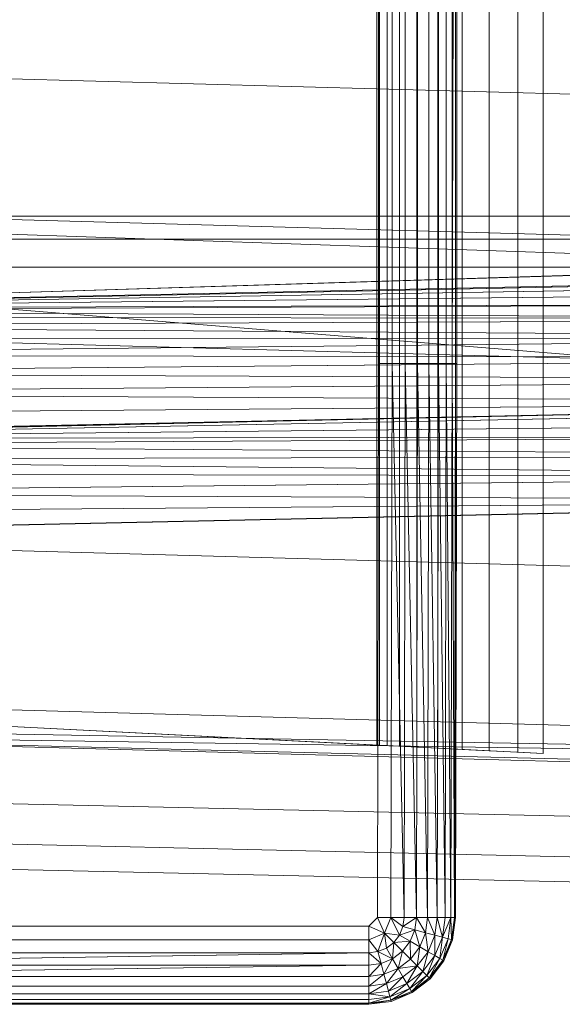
# Model space of a CAD drawing. Header units: metres. Extents: x 391.1 to 427.5, y 12.7 to 28.4.
# Tile 51 of 139: x 407.6441 to 407.7355, y 26.1113 to 26.2773. Entities that reach past the tile are written whole.
import ezdxf

# ---------------------------------------------------------------- set-up
doc = ezdxf.new("R2010")
doc.units = ezdxf.units.M
doc.layers.add('A-DETL-____-MBND', color=7, linetype='Continuous', lineweight=18)
doc.layers.add('A-GENM-____-OTLN', color=7, linetype='Continuous', lineweight=18)

# ---------------------------------------------------------------- blocks, each defined once
blk = doc.blocks.new('Family - LONDR55-XX_ZZ-ARQ-CAA-M3D-Londres55-154724-04_TEL_P1')
at = {"layer": 'A-DETL-____-MBND', "color": 253, "true_color": 0xaaaaaa}
for p, q in [((0.38104, 0.40776), (0.37392, 0.72725)), ((0.38104, 0.40776), (0.37392, 0.72725)), ((0.38526, 0.40793), (0.37814, 0.72747)), ((0.38526, 0.40793), (0.37814, 0.72747)), ((0.24439, 0.7262), (0.25847, 0.21652)), ((0.26816, 0.7262), (0.28224, 0.21652)), ((0.28568, 0.7262), (0.26951, 0.2042)), ((0.26951, 0.2042), (0.28565, 0.7256)), ((0.26951, 0.2042), (0.28565, 0.7256)), ((0.27003, 0.72561), (0.27003, 0.44571)), ((0.27003, 0.72561), (0.27965, 0.44571)), ((0.27003, 0.72561), (0.27003, 0.44571)), ((0.27003, 0.72561), (0.27965, 0.44571)), ((0.27003, 0.72561), (0.27003, 0.44571)), ((0.27003, 0.72561), (0.27003, 0.44571)), ((0.27003, 0.21593), (0.28565, 0.7256)), ((0.27003, 0.21593), (0.28565, 0.7256)), ((0.27392, 0.72561), (0.27392, 0.44571)), ((0.27392, 0.72561), (0.27392, 0.44571)), ((0.27859, 0.72561), (0.27859, 0.44571)), ((0.27859, 0.72561), (0.30126, 0.44572)), ((0.27859, 0.72561), (0.27859, 0.44571)), ((0.27859, 0.72561), (0.30126, 0.44572)), ((0.28565, 0.7256), (0.27965, 0.44571)), ((0.27965, 0.44571), (0.28565, 0.7256)), ((0.28565, 0.7256), (0.27965, 0.44571)), ((0.27965, 0.44571), (0.28565, 0.7256)), ((0.28565, 0.7256), (0.27996, 0.44571)), ((0.27996, 0.44571), (0.28565, 0.7256)), ((0.28565, 0.7256), (0.28094, 0.44571)), ((0.28094, 0.44571), (0.28565, 0.7256)), ((0.28565, 0.7256), (0.28254, 0.44571)), ((0.28254, 0.44571), (0.28565, 0.7256)), ((0.28565, 0.7256), (0.28471, 0.44571)), ((0.28471, 0.44571), (0.28565, 0.7256)), ((0.28471, 0.44571), (0.28596, 0.7256)), ((0.28471, 0.44571), (0.28596, 0.7256)), ((0.28596, 0.7256), (0.28739, 0.44571)), ((0.28596, 0.7256), (0.28739, 0.44571)), ((0.28694, 0.7256), (0.28739, 0.44571)), ((0.28694, 0.7256), (0.28739, 0.44571)), ((0.28854, 0.7256), (0.28739, 0.44571)), ((0.28739, 0.44571), (0.28854, 0.7256)), ((0.28854, 0.7256), (0.29049, 0.44571)), ((0.28854, 0.7256), (0.29049, 0.44571)), ((0.28891, 0.7262), (0.30299, 0.21652)), ((0.29071, 0.7256), (0.29049, 0.44571)), ((0.29049, 0.44571), (0.29071, 0.7256)), ((0.29049, 0.44571), (0.29339, 0.7256)), ((0.29049, 0.44571), (0.29339, 0.7256)), ((0.29339, 0.7256), (0.29392, 0.44571)), ((0.29339, 0.7256), (0.29392, 0.44571)), ((0.29649, 0.7256), (0.29392, 0.44571)), ((0.29392, 0.44571), (0.29649, 0.7256)), ((0.29649, 0.7256), (0.29758, 0.44571)), ((0.29649, 0.7256), (0.29758, 0.44571)), ((0.29992, 0.7256), (0.29758, 0.44571)), ((0.29758, 0.44571), (0.29992, 0.7256)), ((0.29992, 0.7256), (0.30135, 0.44571)), ((0.29992, 0.7256), (0.30135, 0.44571)), ((0.3076, 0.72555), (0.30126, 0.44572)), ((0.30126, 0.44572), (0.3076, 0.72555)), ((0.30749, 0.7262), (0.30135, 0.44571)), ((0.30358, 0.7256), (0.30135, 0.44571)), ((0.30135, 0.44571), (0.30358, 0.7256)), ((0.30135, 0.44571), (0.30735, 0.7256)), ((0.30135, 0.44571), (0.30735, 0.7256)), ((0.3076, 0.72555), (0.30226, 0.44566)), ((0.30226, 0.44566), (0.3076, 0.72555)), ((0.3076, 0.72555), (0.30471, 0.44566)), ((0.30471, 0.44566), (0.3076, 0.72555)), ((0.3076, 0.72555), (0.30715, 0.44566)), ((0.30715, 0.44566), (0.3076, 0.72555)), ((0.30715, 0.44566), (0.3086, 0.72555)), ((0.30715, 0.44566), (0.3086, 0.72555)), ((0.3086, 0.72555), (0.31043, 0.44566)), ((0.3086, 0.72555), (0.31043, 0.44566)), ((0.31105, 0.72555), (0.31043, 0.44566)), ((0.31043, 0.44566), (0.31105, 0.72555)), ((0.31105, 0.72555), (0.31384, 0.44566)), ((0.31105, 0.72555), (0.31384, 0.44566)), ((0.31349, 0.72555), (0.31384, 0.44566)), ((0.31349, 0.72555), (0.31384, 0.44566)), ((0.31677, 0.72555), (0.31384, 0.44566)), ((0.31384, 0.44566), (0.31677, 0.72555)), ((0.31677, 0.72555), (0.31794, 0.44566)), ((0.31677, 0.72555), (0.31794, 0.44566)), ((0.32408, 0.7262), (0.31794, 0.44566)), ((0.32019, 0.72555), (0.31794, 0.44566)), ((0.31794, 0.44566), (0.32019, 0.72555)), ((0.31794, 0.44566), (0.32395, 0.72555)), ((0.31794, 0.44566), (0.32395, 0.72555)), ((0.32395, 0.7262), (0.33803, 0.21652)), ((0.35083, 0.7262), (0.36491, 0.21652)), ((0.35578, 0.7262), (0.36491, 0.21652)), ((0.35697, 0.7262), (0.36491, 0.21652)), ((0.35697, 0.7262), (0.36986, 0.21652)), ((0.35697, 0.7262), (0.37104, 0.21652)), ((0.3742, 0.40749), (0.36709, 0.72691)), ((0.3742, 0.40749), (0.36709, 0.72691)), ((0.3592, 0.57586), (0.35226, 0.71226)), ((0.35226, 0.71226), (0.36063, 0.54781)), ((0.38973, 0.71226), (0.38973, 0.57723)), ((0.38973, 0.71226), (0.38973, 0.57723)), ((0.38973, 0.71226), (0.38973, 0.57723)), ((0.39201, 0.71226), (0.39201, 0.57723)), ((0.39201, 0.71226), (0.39201, 0.57723)), ((0.39201, 0.71226), (0.39201, 0.57723)), ((0.39423, 0.71226), (0.39423, 0.57723)), ((0.39423, 0.71226), (0.39423, 0.57723)), ((0.39423, 0.71226), (0.39423, 0.57723)), ((0.39631, 0.71226), (0.39423, 0.57723)), ((0.39423, 0.57723), (0.39631, 0.71226)), ((0.39631, 0.71226), (0.39631, 0.57723)), ((0.39631, 0.71226), (0.39631, 0.57723)), ((0.39631, 0.71226), (0.39631, 0.57723)), ((0.39819, 0.71226), (0.39631, 0.57723)), ((0.39631, 0.57723), (0.39819, 0.71226)), ((0.39819, 0.71226), (0.39819, 0.57723)), ((0.39819, 0.71226), (0.39819, 0.57723)), ((0.39819, 0.71226), (0.39819, 0.57723)), ((0.39982, 0.71226), (0.39982, 0.57723)), ((0.39982, 0.71226), (0.39982, 0.57723)), ((0.39982, 0.71226), (0.39982, 0.57723)), ((0.40114, 0.71226), (0.40114, 0.57723)), ((0.40114, 0.71226), (0.40114, 0.57723)), ((0.40114, 0.71226), (0.40114, 0.57723)), ((0.40211, 0.71226), (0.40211, 0.57723)), ((0.40211, 0.71226), (0.40211, 0.57723)), ((0.40211, 0.71226), (0.40211, 0.57723)), ((0.40271, 0.71226), (0.40271, 0.57723)), ((0.40271, 0.71226), (0.40271, 0.57723)), ((0.40271, 0.71226), (0.40271, 0.57723)), ((0.40291, 0.71226), (0.40291, 0.57723)), ((0.40291, 0.71226), (0.40291, 0.57723)), ((0.40291, 0.71226), (0.40291, 0.57723)), ((0.40291, 0.71226), (0.40291, 0.57723)), ((0.38973, 0.57723), (0.38826, 0.57576)), ((0.38826, 0.57576), (0.38973, 0.57723)), ((0.38826, 0.57576), (0.38973, 0.57723)), ((0.38973, 0.57723), (0.39091, 0.57458)), ((0.38973, 0.57723), (0.39201, 0.57723)), ((0.38973, 0.57723), (0.39091, 0.57458)), ((0.38973, 0.57723), (0.39201, 0.57723)), ((0.39201, 0.57723), (0.39091, 0.57458)), ((0.39091, 0.57458), (0.39201, 0.57723)), ((0.39201, 0.57723), (0.39402, 0.57569)), ((0.39201, 0.57723), (0.39423, 0.57723)), ((0.39201, 0.57723), (0.39402, 0.57569)), ((0.39201, 0.57723), (0.39423, 0.57723)), ((0.39201, 0.57723), (0.39402, 0.57569)), ((0.39201, 0.57723), (0.39423, 0.57723)), ((0.39423, 0.57723), (0.39402, 0.57569)), ((0.39423, 0.57723), (0.39402, 0.57569)), ((0.39402, 0.57569), (0.39423, 0.57723)), ((0.39423, 0.57723), (0.39631, 0.57723)), ((0.39423, 0.57723), (0.39603, 0.57515)), ((0.39423, 0.57723), (0.39631, 0.57723)), ((0.39423, 0.57723), (0.39603, 0.57515)), ((0.39423, 0.57723), (0.39631, 0.57723)), ((0.39631, 0.57723), (0.39603, 0.57515)), ((0.39631, 0.57723), (0.39603, 0.57515)), ((0.39603, 0.57515), (0.39631, 0.57723)), ((0.39603, 0.57515), (0.39819, 0.57723)), ((0.39603, 0.57515), (0.39819, 0.57723)), ((0.39631, 0.57723), (0.39819, 0.57723)), ((0.39631, 0.57723), (0.39819, 0.57723)), ((0.39631, 0.57723), (0.39819, 0.57723)), ((0.39819, 0.57723), (0.39785, 0.57466)), ((0.39819, 0.57723), (0.39785, 0.57466)), ((0.39785, 0.57466), (0.39819, 0.57723)), ((0.39785, 0.57466), (0.39982, 0.57723)), ((0.39785, 0.57466), (0.39982, 0.57723)), ((0.39819, 0.57723), (0.39982, 0.57723)), ((0.39819, 0.57723), (0.39982, 0.57723)), ((0.39819, 0.57723), (0.39982, 0.57723)), ((0.39982, 0.57723), (0.39942, 0.57424)), ((0.39982, 0.57723), (0.39942, 0.57424)), ((0.39942, 0.57424), (0.39982, 0.57723)), ((0.39942, 0.57424), (0.40114, 0.57723)), ((0.39942, 0.57424), (0.40114, 0.57723)), ((0.39982, 0.57723), (0.40114, 0.57723)), ((0.39982, 0.57723), (0.40114, 0.57723)), ((0.39982, 0.57723), (0.40114, 0.57723)), ((0.40114, 0.57723), (0.4007, 0.5739)), ((0.40114, 0.57723), (0.4007, 0.5739)), ((0.4007, 0.5739), (0.40114, 0.57723)), ((0.40114, 0.57723), (0.40211, 0.57723)), ((0.40114, 0.57723), (0.40164, 0.57365)), ((0.40114, 0.57723), (0.40211, 0.57723)), ((0.40114, 0.57723), (0.40211, 0.57723)), ((0.40114, 0.57723), (0.40164, 0.57365)), ((0.40211, 0.57723), (0.40164, 0.57365)), ((0.40211, 0.57723), (0.40164, 0.57365)), ((0.40164, 0.57365), (0.40211, 0.57723)), ((0.40164, 0.57365), (0.40271, 0.57723)), ((0.40164, 0.57365), (0.40271, 0.57723)), ((0.40211, 0.57723), (0.40271, 0.57723)), ((0.40211, 0.57723), (0.40271, 0.57723)), ((0.40211, 0.57723), (0.40271, 0.57723)), ((0.40271, 0.57723), (0.40221, 0.57349)), ((0.40271, 0.57723), (0.40221, 0.57349)), ((0.40221, 0.57349), (0.40291, 0.57723)), ((0.40221, 0.57349), (0.40271, 0.57723)), ((0.40221, 0.57349), (0.40291, 0.57723)), ((0.40291, 0.57723), (0.40241, 0.57344)), ((0.40291, 0.57723), (0.40241, 0.57344)), ((0.40291, 0.57723), (0.40241, 0.57344)), ((0.40291, 0.57723), (0.40241, 0.57344)), ((0.40271, 0.57723), (0.40291, 0.57723)), ((0.40271, 0.57723), (0.40291, 0.57723)), ((0.40271, 0.57723), (0.40291, 0.57723)), ((0.35923, 0.57542), (0.04191, 0.57542)), ((0.3592, 0.57586), (0.04193, 0.57586)), ((0.10805, 0.57556), (0.29485, 0.57556)), ((0.10805, 0.57556), (0.29485, 0.57556)), ((0.10805, 0.57556), (0.29485, 0.57556)), ((0.29485, 0.57556), (0.38826, 0.57576)), ((0.29485, 0.57556), (0.38826, 0.57576)), ((0.29485, 0.57556), (0.38826, 0.57576)), ((0.29485, 0.57556), (0.29485, 0.57328)), ((0.29485, 0.57556), (0.29485, 0.57328)), ((0.35923, 0.57542), (0.3592, 0.57586)), ((0.35929, 0.57413), (0.35923, 0.57542)), ((0.38826, 0.57576), (0.38826, 0.57348)), ((0.38826, 0.57576), (0.39091, 0.57458)), ((0.38826, 0.57348), (0.38826, 0.57576)), ((0.38826, 0.57576), (0.39091, 0.57458)), ((0.39091, 0.57458), (0.38826, 0.57348)), ((0.38826, 0.57348), (0.39091, 0.57458)), ((0.39091, 0.57458), (0.39402, 0.57569)), ((0.39091, 0.57458), (0.39402, 0.57569)), ((0.39091, 0.57458), (0.39124, 0.57206)), ((0.39091, 0.57458), (0.39248, 0.57301)), ((0.39091, 0.57458), (0.39343, 0.57425)), ((0.39091, 0.57458), (0.39124, 0.57206)), ((0.39091, 0.57458), (0.39248, 0.57301)), ((0.39091, 0.57458), (0.39124, 0.57206)), ((0.39091, 0.57458), (0.39343, 0.57425)), ((0.39091, 0.57458), (0.39248, 0.57301)), ((0.39091, 0.57458), (0.39343, 0.57425)), ((0.39402, 0.57569), (0.39343, 0.57425)), ((0.39402, 0.57569), (0.39343, 0.57425)), ((0.39343, 0.57425), (0.39402, 0.57569)), ((0.39603, 0.57515), (0.39402, 0.57569)), ((0.39402, 0.57569), (0.39523, 0.57321)), ((0.39402, 0.57569), (0.39603, 0.57515)), ((0.39402, 0.57569), (0.39603, 0.57515)), ((0.39402, 0.57569), (0.39523, 0.57321)), ((0.39603, 0.57515), (0.39523, 0.57321)), ((0.39603, 0.57515), (0.39523, 0.57321)), ((0.39523, 0.57321), (0.39603, 0.57515)), ((0.39523, 0.57321), (0.39785, 0.57466)), ((0.39523, 0.57321), (0.39785, 0.57466)), ((0.39603, 0.57515), (0.39785, 0.57466)), ((0.39603, 0.57515), (0.39785, 0.57466)), ((0.39603, 0.57515), (0.39785, 0.57466)), ((0.39785, 0.57466), (0.39686, 0.57227)), ((0.39785, 0.57466), (0.39686, 0.57227)), ((0.39686, 0.57227), (0.39785, 0.57466)), ((0.39785, 0.57466), (0.39942, 0.57424)), ((0.39785, 0.57466), (0.39942, 0.57424)), ((0.39785, 0.57466), (0.39942, 0.57424)), ((0.35929, 0.57413), (0.04184, 0.57413)), ((0.10805, 0.57328), (0.29485, 0.57328)), ((0.10805, 0.57328), (0.29485, 0.57328)), ((0.10805, 0.57328), (0.29485, 0.57328)), ((0.38826, 0.57348), (0.29485, 0.57328)), ((0.38826, 0.57348), (0.29485, 0.57328)), ((0.29485, 0.57328), (0.38826, 0.57348)), ((0.29485, 0.57328), (0.29485, 0.57106)), ((0.29485, 0.57328), (0.38826, 0.57126)), ((0.29485, 0.57328), (0.29485, 0.57106)), ((0.29485, 0.57328), (0.38826, 0.57126)), ((0.3594, 0.57201), (0.35929, 0.57413)), ((0.38826, 0.57348), (0.38826, 0.57126)), ((0.38826, 0.57348), (0.3898, 0.57147)), ((0.38826, 0.57348), (0.38826, 0.57126)), ((0.38826, 0.57126), (0.38826, 0.57348)), ((0.38826, 0.57348), (0.3898, 0.57147)), ((0.38826, 0.57348), (0.39124, 0.57206)), ((0.38826, 0.57348), (0.3898, 0.57147)), ((0.38826, 0.57348), (0.39124, 0.57206)), ((0.39248, 0.57301), (0.39124, 0.57206)), ((0.39248, 0.57301), (0.39124, 0.57206)), ((0.39124, 0.57206), (0.39248, 0.57301)), ((0.39248, 0.57301), (0.39228, 0.57026)), ((0.39228, 0.57026), (0.39248, 0.57301)), ((0.39343, 0.57425), (0.39248, 0.57301)), ((0.39343, 0.57425), (0.39248, 0.57301)), ((0.39248, 0.57301), (0.39343, 0.57425)), ((0.39248, 0.57301), (0.39523, 0.57321)), ((0.39248, 0.57301), (0.39523, 0.57321)), ((0.39248, 0.57301), (0.39395, 0.57154)), ((0.39248, 0.57301), (0.39395, 0.57154)), ((0.39248, 0.57301), (0.39395, 0.57154)), ((0.39343, 0.57425), (0.39523, 0.57321)), ((0.39343, 0.57425), (0.39523, 0.57321)), ((0.39343, 0.57425), (0.39523, 0.57321)), ((0.39523, 0.57321), (0.39395, 0.57154)), ((0.39523, 0.57321), (0.39395, 0.57154)), ((0.39395, 0.57154), (0.39523, 0.57321)), ((0.39523, 0.57321), (0.39686, 0.57227)), ((0.39523, 0.57321), (0.39686, 0.57227)), ((0.39523, 0.57321), (0.39686, 0.57227)), ((0.39686, 0.57227), (0.39942, 0.57424)), ((0.39686, 0.57227), (0.39942, 0.57424)), ((0.39942, 0.57424), (0.39827, 0.57145)), ((0.39942, 0.57424), (0.39827, 0.57145)), ((0.39827, 0.57145), (0.39942, 0.57424)), ((0.39827, 0.57145), (0.4007, 0.5739)), ((0.39827, 0.57145), (0.4007, 0.5739)), ((0.4007, 0.5739), (0.39941, 0.57079)), ((0.4007, 0.5739), (0.39941, 0.57079)), ((0.39941, 0.57079), (0.4007, 0.5739)), ((0.39941, 0.57079), (0.40164, 0.57365)), ((0.39941, 0.57079), (0.40164, 0.57365)), ((0.39942, 0.57424), (0.4007, 0.5739)), ((0.39942, 0.57424), (0.4007, 0.5739)), ((0.39942, 0.57424), (0.4007, 0.5739)), ((0.40164, 0.57365), (0.40025, 0.57031)), ((0.40164, 0.57365), (0.40025, 0.57031)), ((0.40025, 0.57031), (0.40164, 0.57365)), ((0.40025, 0.57031), (0.40221, 0.57349)), ((0.40025, 0.57031), (0.40221, 0.57349)), ((0.4007, 0.5739), (0.40164, 0.57365)), ((0.4007, 0.5739), (0.40164, 0.57365)), ((0.4007, 0.5739), (0.40164, 0.57365)), ((0.40221, 0.57349), (0.40077, 0.57001)), ((0.40221, 0.57349), (0.40077, 0.57001)), ((0.40077, 0.57001), (0.40221, 0.57349)), ((0.40221, 0.57349), (0.40094, 0.56991)), ((0.40094, 0.56991), (0.40221, 0.57349)), ((0.40241, 0.57344), (0.40094, 0.56991)), ((0.40241, 0.57344), (0.40094, 0.56991)), ((0.40241, 0.57344), (0.40094, 0.56991)), ((0.40094, 0.56991), (0.40241, 0.57344)), ((0.40164, 0.57365), (0.40221, 0.57349)), ((0.40164, 0.57365), (0.40221, 0.57349)), ((0.40164, 0.57365), (0.40221, 0.57349)), ((0.40221, 0.57349), (0.40241, 0.57344)), ((0.40221, 0.57349), (0.40241, 0.57344)), ((0.40221, 0.57349), (0.40241, 0.57344)), ((0.3594, 0.57201), (0.04173, 0.57201)), ((0.38826, 0.57126), (0.29485, 0.57106)), ((0.38826, 0.57126), (0.29485, 0.57106)), ((0.29485, 0.57106), (0.38826, 0.57126)), ((0.35955, 0.56914), (0.3594, 0.57201)), ((0.3898, 0.57147), (0.38826, 0.57126)), ((0.38826, 0.57126), (0.3898, 0.57147)), ((0.3898, 0.57147), (0.38826, 0.56918)), ((0.38826, 0.57126), (0.3898, 0.57147)), ((0.38826, 0.56918), (0.3898, 0.57147)), ((0.38826, 0.57126), (0.38826, 0.56918)), ((0.38826, 0.57126), (0.38826, 0.56918)), ((0.38826, 0.57126), (0.38826, 0.56918)), ((0.39124, 0.57206), (0.3898, 0.57147)), ((0.39124, 0.57206), (0.3898, 0.57147)), ((0.3898, 0.57147), (0.39124, 0.57206)), ((0.3898, 0.57147), (0.39034, 0.56946)), ((0.3898, 0.57147), (0.39034, 0.56946)), ((0.3898, 0.57147), (0.39034, 0.56946)), ((0.39124, 0.57206), (0.39034, 0.56946)), ((0.39034, 0.56946), (0.39124, 0.57206)), ((0.39124, 0.57206), (0.39228, 0.57026)), ((0.39124, 0.57206), (0.39228, 0.57026)), ((0.39124, 0.57206), (0.39228, 0.57026)), ((0.39395, 0.57154), (0.39228, 0.57026)), ((0.39228, 0.57026), (0.39395, 0.57154)), ((0.39228, 0.57026), (0.39395, 0.57154)), ((0.39395, 0.57154), (0.39686, 0.57227)), ((0.39395, 0.57154), (0.39686, 0.57227)), ((0.39395, 0.57154), (0.39528, 0.57021)), ((0.39395, 0.57154), (0.39528, 0.57021)), ((0.39395, 0.57154), (0.39528, 0.57021)), ((0.39686, 0.57227), (0.39528, 0.57021)), ((0.39686, 0.57227), (0.39528, 0.57021)), ((0.39528, 0.57021), (0.39686, 0.57227)), ((0.39686, 0.57227), (0.39643, 0.56906)), ((0.39643, 0.56906), (0.39686, 0.57227)), ((0.39827, 0.57145), (0.39643, 0.56906)), ((0.39643, 0.56906), (0.39827, 0.57145)), ((0.39643, 0.56906), (0.39827, 0.57145)), ((0.39686, 0.57227), (0.39827, 0.57145)), ((0.39686, 0.57227), (0.39827, 0.57145)), ((0.39686, 0.57227), (0.39827, 0.57145)), ((0.39827, 0.57145), (0.39941, 0.57079)), ((0.39827, 0.57145), (0.39941, 0.57079)), ((0.39827, 0.57145), (0.39941, 0.57079)), ((0.10805, 0.57106), (0.29485, 0.57106)), ((0.10805, 0.57106), (0.29485, 0.57106)), ((0.10805, 0.57106), (0.29485, 0.57106)), ((0.29485, 0.57106), (0.29485, 0.56898)), ((0.29485, 0.57106), (0.38826, 0.56918)), ((0.29485, 0.57106), (0.29485, 0.56898)), ((0.29485, 0.57106), (0.38826, 0.56918)), ((0.39034, 0.56946), (0.38826, 0.56918)), ((0.38826, 0.56918), (0.39034, 0.56946)), ((0.38826, 0.56918), (0.39034, 0.56946)), ((0.39228, 0.57026), (0.39034, 0.56946)), ((0.39034, 0.56946), (0.39228, 0.57026)), ((0.39034, 0.56946), (0.39228, 0.57026)), ((0.39034, 0.56946), (0.39083, 0.56764)), ((0.39034, 0.56946), (0.39083, 0.56764)), ((0.39034, 0.56946), (0.39322, 0.56863)), ((0.39034, 0.56946), (0.39083, 0.56764)), ((0.39034, 0.56946), (0.39322, 0.56863)), ((0.39228, 0.57026), (0.39322, 0.56863)), ((0.39228, 0.57026), (0.39322, 0.56863)), ((0.39228, 0.57026), (0.39528, 0.57021)), ((0.39228, 0.57026), (0.39322, 0.56863)), ((0.39228, 0.57026), (0.39528, 0.57021)), ((0.39528, 0.57021), (0.39322, 0.56863)), ((0.39528, 0.57021), (0.39322, 0.56863)), ((0.39322, 0.56863), (0.39528, 0.57021)), ((0.39528, 0.57021), (0.39643, 0.56906)), ((0.39528, 0.57021), (0.39643, 0.56906)), ((0.39528, 0.57021), (0.39643, 0.56906)), ((0.39643, 0.56906), (0.39941, 0.57079)), ((0.39643, 0.56906), (0.39941, 0.57079)), ((0.39941, 0.57079), (0.39736, 0.56812)), ((0.39941, 0.57079), (0.39736, 0.56812)), ((0.39736, 0.56812), (0.39941, 0.57079)), ((0.39736, 0.56812), (0.40025, 0.57031)), ((0.39736, 0.56812), (0.40025, 0.57031)), ((0.40025, 0.57031), (0.39805, 0.56744)), ((0.40025, 0.57031), (0.39805, 0.56744)), ((0.39805, 0.56744), (0.40025, 0.57031)), ((0.39805, 0.56744), (0.40077, 0.57001)), ((0.39805, 0.56744), (0.40077, 0.57001)), ((0.40077, 0.57001), (0.39847, 0.56702)), ((0.40077, 0.57001), (0.39847, 0.56702)), ((0.39847, 0.56702), (0.40077, 0.57001)), ((0.40077, 0.57001), (0.39862, 0.56687)), ((0.39862, 0.56687), (0.40077, 0.57001)), ((0.40094, 0.56991), (0.39862, 0.56687)), ((0.40094, 0.56991), (0.39862, 0.56687)), ((0.40094, 0.56991), (0.39862, 0.56687)), ((0.39862, 0.56687), (0.40094, 0.56991)), ((0.39941, 0.57079), (0.40025, 0.57031)), ((0.39941, 0.57079), (0.40025, 0.57031)), ((0.39941, 0.57079), (0.40025, 0.57031)), ((0.40025, 0.57031), (0.40077, 0.57001)), ((0.40025, 0.57031), (0.40077, 0.57001)), ((0.40025, 0.57031), (0.40077, 0.57001)), ((0.40077, 0.57001), (0.40094, 0.56991)), ((0.40077, 0.57001), (0.40094, 0.56991)), ((0.40077, 0.57001), (0.40094, 0.56991)), ((0.35955, 0.56914), (0.04159, 0.56914)), ((0.10805, 0.56898), (0.29485, 0.56898)), ((0.10805, 0.56898), (0.29485, 0.56898)), ((0.10805, 0.56898), (0.29485, 0.56898)), ((0.38826, 0.56918), (0.29485, 0.56898)), ((0.38826, 0.56918), (0.29485, 0.56898)), ((0.29485, 0.56898), (0.38826, 0.56918)), ((0.29485, 0.56898), (0.29485, 0.5671)), ((0.29485, 0.56898), (0.38826, 0.5673)), ((0.29485, 0.56898), (0.29485, 0.5671)), ((0.29485, 0.56898), (0.38826, 0.5673)), ((0.35973, 0.5656), (0.35955, 0.56914)), ((0.38826, 0.56918), (0.38826, 0.5673)), ((0.38826, 0.56918), (0.38826, 0.5673)), ((0.38826, 0.56918), (0.39083, 0.56764)), ((0.38826, 0.56918), (0.38826, 0.5673)), ((0.38826, 0.56918), (0.39083, 0.56764)), ((0.39322, 0.56863), (0.39083, 0.56764)), ((0.39322, 0.56863), (0.39083, 0.56764)), ((0.39083, 0.56764), (0.39322, 0.56863)), ((0.39322, 0.56863), (0.39643, 0.56906)), ((0.39322, 0.56863), (0.39643, 0.56906)), ((0.39322, 0.56863), (0.39404, 0.56722)), ((0.39322, 0.56863), (0.39404, 0.56722)), ((0.39322, 0.56863), (0.39404, 0.56722)), ((0.39643, 0.56906), (0.39404, 0.56722)), ((0.39643, 0.56906), (0.39404, 0.56722)), ((0.39404, 0.56722), (0.39643, 0.56906)), ((0.39404, 0.56722), (0.39736, 0.56812)), ((0.39404, 0.56722), (0.39736, 0.56812)), ((0.39736, 0.56812), (0.3947, 0.56608)), ((0.39736, 0.56812), (0.3947, 0.56608)), ((0.3947, 0.56608), (0.39736, 0.56812)), ((0.39643, 0.56906), (0.39736, 0.56812)), ((0.39643, 0.56906), (0.39736, 0.56812)), ((0.39643, 0.56906), (0.39736, 0.56812)), ((0.39736, 0.56812), (0.39805, 0.56744)), ((0.39736, 0.56812), (0.39805, 0.56744)), ((0.39736, 0.56812), (0.39805, 0.56744)), ((0.10805, 0.5671), (0.29485, 0.5671)), ((0.10805, 0.5671), (0.29485, 0.5671)), ((0.10805, 0.5671), (0.29485, 0.5671)), ((0.38826, 0.5673), (0.29485, 0.5671)), ((0.38826, 0.5673), (0.29485, 0.5671)), ((0.29485, 0.5671), (0.38826, 0.5673)), ((0.29485, 0.5671), (0.29485, 0.56547)), ((0.29485, 0.5671), (0.38826, 0.56567)), ((0.29485, 0.5671), (0.29485, 0.56547)), ((0.29485, 0.5671), (0.38826, 0.56567)), ((0.39083, 0.56764), (0.38826, 0.5673)), ((0.39083, 0.56764), (0.38826, 0.5673)), ((0.38826, 0.5673), (0.39083, 0.56764)), ((0.38826, 0.5673), (0.38826, 0.56567)), ((0.38826, 0.5673), (0.38826, 0.56567)), ((0.38826, 0.5673), (0.39125, 0.56607)), ((0.38826, 0.5673), (0.38826, 0.56567)), ((0.38826, 0.5673), (0.39125, 0.56607)), ((0.39083, 0.56764), (0.39125, 0.56607)), ((0.39083, 0.56764), (0.39125, 0.56607)), ((0.39083, 0.56764), (0.39404, 0.56722)), ((0.39083, 0.56764), (0.39125, 0.56607)), ((0.39083, 0.56764), (0.39404, 0.56722)), ((0.39404, 0.56722), (0.39125, 0.56607)), ((0.39404, 0.56722), (0.39125, 0.56607)), ((0.39125, 0.56607), (0.39404, 0.56722)), ((0.39404, 0.56722), (0.3947, 0.56608)), ((0.39404, 0.56722), (0.3947, 0.56608)), ((0.39404, 0.56722), (0.3947, 0.56608)), ((0.3947, 0.56608), (0.39805, 0.56744)), ((0.3947, 0.56608), (0.39805, 0.56744)), ((0.39805, 0.56744), (0.39518, 0.56524)), ((0.39805, 0.56744), (0.39518, 0.56524)), ((0.39518, 0.56524), (0.39805, 0.56744)), ((0.39518, 0.56524), (0.39847, 0.56702)), ((0.39518, 0.56524), (0.39847, 0.56702)), ((0.39847, 0.56702), (0.39548, 0.56472)), ((0.39847, 0.56702), (0.39548, 0.56472)), ((0.39548, 0.56472), (0.39847, 0.56702)), ((0.39548, 0.56472), (0.39862, 0.56687)), ((0.39548, 0.56472), (0.39862, 0.56687)), ((0.39862, 0.56687), (0.39558, 0.56455)), ((0.39862, 0.56687), (0.39558, 0.56455)), ((0.39862, 0.56687), (0.39558, 0.56455)), ((0.39862, 0.56687), (0.39558, 0.56455)), ((0.39805, 0.56744), (0.39847, 0.56702)), ((0.39805, 0.56744), (0.39847, 0.56702)), ((0.39805, 0.56744), (0.39847, 0.56702)), ((0.39847, 0.56702), (0.39862, 0.56687)), ((0.39847, 0.56702), (0.39862, 0.56687)), ((0.39847, 0.56702), (0.39862, 0.56687)), ((0.35973, 0.5656), (0.04141, 0.56559)), ((0.10805, 0.56547), (0.29485, 0.56547)), ((0.10805, 0.56547), (0.29485, 0.56547)), ((0.10805, 0.56547), (0.29485, 0.56547)), ((0.38826, 0.56567), (0.29485, 0.56547)), ((0.38826, 0.56567), (0.29485, 0.56547)), ((0.29485, 0.56547), (0.38826, 0.56567)), ((0.29485, 0.56547), (0.29485, 0.56415)), ((0.29485, 0.56547), (0.29485, 0.56415)), ((0.29485, 0.56547), (0.38826, 0.56435)), ((0.29485, 0.56547), (0.29485, 0.56415)), ((0.29485, 0.56547), (0.38826, 0.56435)), ((0.35993, 0.56149), (0.35973, 0.5656)), ((0.39125, 0.56607), (0.38826, 0.56567)), ((0.39125, 0.56607), (0.38826, 0.56567)), ((0.38826, 0.56567), (0.39125, 0.56607)), ((0.38826, 0.56567), (0.38826, 0.56435)), ((0.38826, 0.56567), (0.38826, 0.56435)), ((0.38826, 0.56567), (0.39159, 0.56479)), ((0.38826, 0.56567), (0.38826, 0.56435)), ((0.38826, 0.56567), (0.39159, 0.56479)), ((0.39159, 0.56479), (0.38826, 0.56435)), ((0.39159, 0.56479), (0.38826, 0.56435)), ((0.38826, 0.56435), (0.39159, 0.56479)), ((0.39159, 0.56479), (0.38826, 0.56338)), ((0.38826, 0.56338), (0.39159, 0.56479)), ((0.39125, 0.56607), (0.3947, 0.56608)), ((0.39125, 0.56607), (0.3947, 0.56608)), ((0.39125, 0.56607), (0.39159, 0.56479)), ((0.39125, 0.56607), (0.39159, 0.56479)), ((0.39125, 0.56607), (0.39159, 0.56479)), ((0.3947, 0.56608), (0.39159, 0.56479)), ((0.3947, 0.56608), (0.39159, 0.56479)), ((0.39159, 0.56479), (0.3947, 0.56608)), ((0.39159, 0.56479), (0.39518, 0.56524)), ((0.39159, 0.56479), (0.39518, 0.56524)), ((0.39159, 0.56479), (0.39184, 0.56385)), ((0.39159, 0.56479), (0.39184, 0.56385)), ((0.39159, 0.56479), (0.39184, 0.56385)), ((0.39518, 0.56524), (0.39184, 0.56385)), ((0.39518, 0.56524), (0.39184, 0.56385)), ((0.39184, 0.56385), (0.39518, 0.56524)), ((0.39184, 0.56385), (0.39548, 0.56472)), ((0.39184, 0.56385), (0.39548, 0.56472)), ((0.39548, 0.56472), (0.392, 0.56328)), ((0.39548, 0.56472), (0.392, 0.56328)), ((0.392, 0.56328), (0.39548, 0.56472)), ((0.392, 0.56328), (0.39558, 0.56455)), ((0.392, 0.56328), (0.39558, 0.56455)), ((0.39558, 0.56455), (0.39205, 0.56308)), ((0.39558, 0.56455), (0.39205, 0.56308)), ((0.39558, 0.56455), (0.39205, 0.56308)), ((0.39558, 0.56455), (0.39205, 0.56308)), ((0.3947, 0.56608), (0.39518, 0.56524)), ((0.3947, 0.56608), (0.39518, 0.56524)), ((0.3947, 0.56608), (0.39518, 0.56524)), ((0.39518, 0.56524), (0.39548, 0.56472)), ((0.39518, 0.56524), (0.39548, 0.56472)), ((0.39518, 0.56524), (0.39548, 0.56472)), ((0.39548, 0.56472), (0.39558, 0.56455)), ((0.39548, 0.56472), (0.39558, 0.56455)), ((0.39548, 0.56472), (0.39558, 0.56455)), ((0.10805, 0.56415), (0.29485, 0.56415)), ((0.10805, 0.56415), (0.29485, 0.56415)), ((0.10805, 0.56415), (0.29485, 0.56415)), ((0.10805, 0.56318), (0.29485, 0.56318)), ((0.10805, 0.56318), (0.29485, 0.56318)), ((0.10805, 0.56318), (0.29485, 0.56318)), ((0.29485, 0.56318), (0.10805, 0.56258)), ((0.10805, 0.56258), (0.29485, 0.56318)), ((0.38826, 0.56435), (0.29485, 0.56415)), ((0.38826, 0.56435), (0.29485, 0.56415)), ((0.29485, 0.56415), (0.38826, 0.56435)), ((0.29485, 0.56415), (0.29485, 0.56318)), ((0.29485, 0.56415), (0.29485, 0.56318)), ((0.29485, 0.56415), (0.38826, 0.56338)), ((0.29485, 0.56415), (0.29485, 0.56318)), ((0.29485, 0.56415), (0.38826, 0.56338)), ((0.38826, 0.56338), (0.29485, 0.56318)), ((0.38826, 0.56338), (0.29485, 0.56318)), ((0.29485, 0.56318), (0.38826, 0.56338)), ((0.29485, 0.56318), (0.29485, 0.56258)), ((0.29485, 0.56318), (0.29485, 0.56258)), ((0.29485, 0.56318), (0.38826, 0.56278)), ((0.29485, 0.56318), (0.29485, 0.56258)), ((0.29485, 0.56318), (0.38826, 0.56278)), ((0.38826, 0.56435), (0.38826, 0.56338)), ((0.38826, 0.56435), (0.38826, 0.56338)), ((0.38826, 0.56435), (0.38826, 0.56338)), ((0.39184, 0.56385), (0.38826, 0.56338)), ((0.38826, 0.56338), (0.39184, 0.56385)), ((0.38826, 0.56338), (0.39184, 0.56385)), ((0.38826, 0.56338), (0.38826, 0.56278)), ((0.38826, 0.56338), (0.38826, 0.56278)), ((0.38826, 0.56338), (0.392, 0.56328)), ((0.38826, 0.56338), (0.38826, 0.56278)), ((0.38826, 0.56338), (0.392, 0.56328)), ((0.392, 0.56328), (0.38826, 0.56278)), ((0.392, 0.56328), (0.38826, 0.56278)), ((0.38826, 0.56278), (0.392, 0.56328)), ((0.39205, 0.56308), (0.38826, 0.56258)), ((0.39205, 0.56308), (0.38826, 0.56258)), ((0.39205, 0.56308), (0.38826, 0.56258)), ((0.38826, 0.56278), (0.39205, 0.56308)), ((0.39205, 0.56308), (0.38826, 0.56258)), ((0.38826, 0.56278), (0.39205, 0.56308)), ((0.39184, 0.56385), (0.392, 0.56328)), ((0.39184, 0.56385), (0.392, 0.56328)), ((0.39184, 0.56385), (0.392, 0.56328)), ((0.392, 0.56328), (0.39205, 0.56308)), ((0.392, 0.56328), (0.39205, 0.56308)), ((0.392, 0.56328), (0.39205, 0.56308)), ((0.38826, 0.56258), (0.01465, 0.56258)), ((0.38826, 0.56258), (0.01465, 0.56258)), ((0.35993, 0.56149), (0.0412, 0.56149)), ((0.10805, 0.56258), (0.29485, 0.56258)), ((0.10805, 0.56258), (0.29485, 0.56258)), ((0.10805, 0.56258), (0.29485, 0.56258)), ((0.29485, 0.56238), (0.10805, 0.56238)), ((0.10805, 0.56238), (0.29485, 0.56238)), ((0.38826, 0.56278), (0.29485, 0.56258)), ((0.38826, 0.56278), (0.29485, 0.56258)), ((0.29485, 0.56258), (0.38826, 0.56278)), ((0.29485, 0.56258), (0.29485, 0.56238)), ((0.38826, 0.56258), (0.29485, 0.56238)), ((0.29485, 0.56258), (0.29485, 0.56238)), ((0.29485, 0.56258), (0.38826, 0.56258)), ((0.29485, 0.56258), (0.29485, 0.56238)), ((0.38826, 0.56258), (0.29485, 0.56238)), ((0.29485, 0.56258), (0.38826, 0.56258)), ((0.36017, 0.55695), (0.35993, 0.56149)), ((0.38826, 0.56278), (0.38826, 0.56258)), ((0.38826, 0.56278), (0.38826, 0.56258)), ((0.38826, 0.56278), (0.38826, 0.56258)), ((0.36017, 0.55695), (0.04097, 0.55695)), ((0.36041, 0.55211), (0.36017, 0.55695)), ((0.36041, 0.55211), (0.04072, 0.55211)), ((0.36063, 0.54781), (0.36041, 0.55211)), ((0.0405, 0.54781), (0.36063, 0.54781))]:
    blk.add_line(p, q, dxfattribs=at)
blk = doc.blocks.new('Family - Inodor P1-154803-04_TEL_P1')
at = {"extrusion": (0, 0, -1), "zscale": -1, "rotation": 180}
blk.add_blockref('Family - LONDR55-XX_ZZ-ARQ-CAA-M3D-Londres55-154724-04_TEL_P1', (0, 0), dxfattribs=at)
blk = doc.blocks.new('LONDR55-XX_ZZ-ARQ-CAA-M3D-Londres55_ifc-1-04_TEL_P1')
at = {"layer": 'A-GENM-____-OTLN', "color": 253, "lineweight": 18, "true_color": 0xaaaaaa, "rotation": 270}
blk.add_blockref('Family - Inodor P1-154803-04_TEL_P1', (408.28015, 26.51417), dxfattribs=at)

msp = doc.modelspace()

# ---------------------------------------------------------------- block references
at = {"lineweight": 5}
msp.add_blockref('LONDR55-XX_ZZ-ARQ-CAA-M3D-Londres55_ifc-1-04_TEL_P1', (0, 0), dxfattribs=at)

doc.saveas('drawing.dxf')
